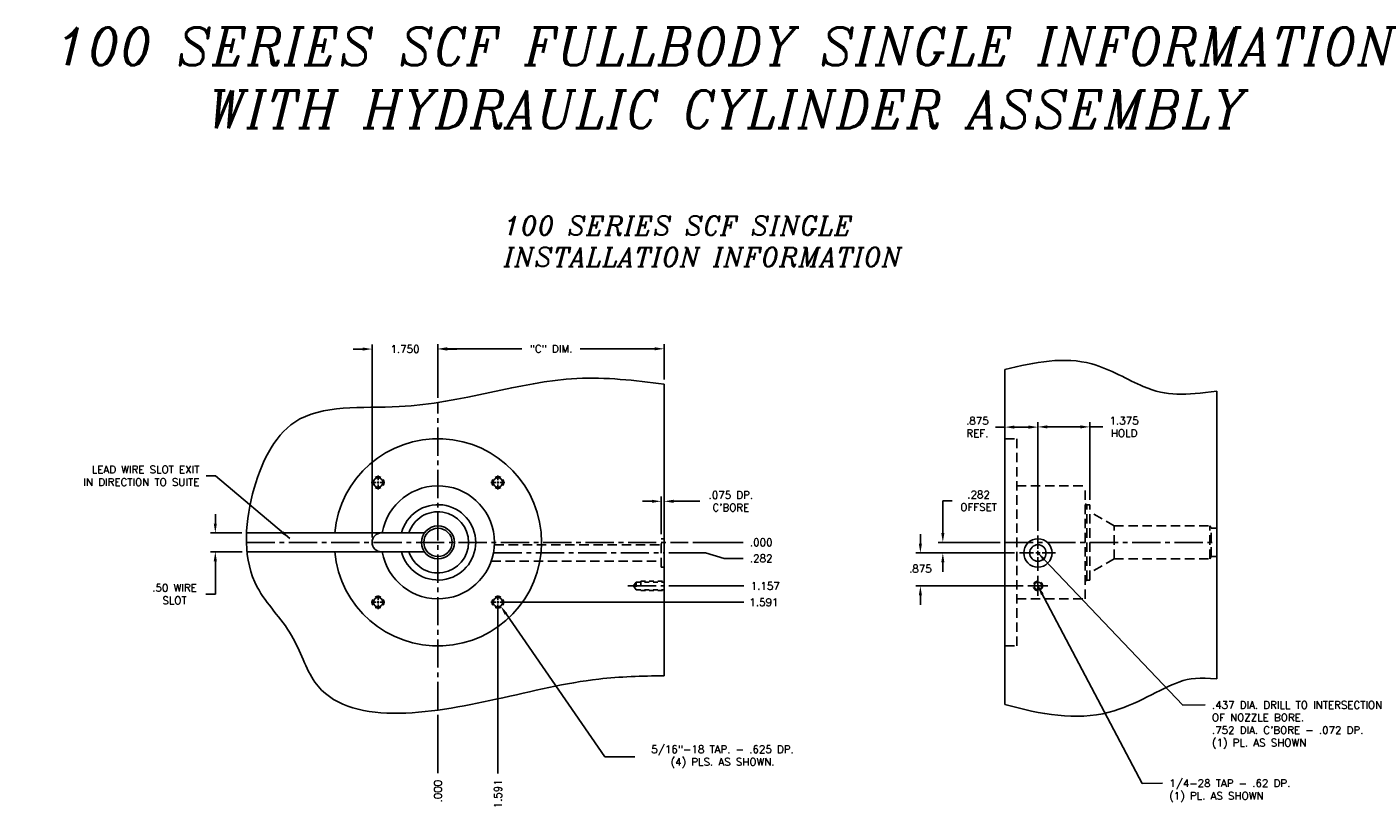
# Model space of a CAD drawing. Extents: x -79 to 56, y -28 to 58.
# Tile 18 of 23: x -34 to 1, y 37 to 58. Entities that reach past the tile are written whole.
import ezdxf

# ---------------------------------------------------------------- set-up
doc = ezdxf.new("R2010")
doc.units = 0
doc.header["$MEASUREMENT"] = 0
for name, pattern in [('CENTER2', [1.125, 0.75, -0.125, 0.125, -0.125]), ('HIDDEN', [0.375, 0.25, -0.125]), ('HIDDEN2', [0.1875, 0.125, -0.0625])]:
    doc.linetypes.add(name, pattern=pattern)
doc.layers.get('DEFPOINTS').update_dxf_attribs({"linetype": 'CONTINUOUS'})
for name, color, linetype in [('BORE_HIDDEN', 1, 'HIDDEN'), ('CP_TAPS_CENTER', 1, 'CENTER2'), ('CP_TAPS_HIDDEN', 1, 'HIDDEN2'), ('CP_TAPS_SOLID', 1, 'CONTINUOUS'), ('DIMENSIONS', 4, 'CONTINUOUS'), ('DSCV_BORE_CENTER', 22, 'CENTER2'), ('DSCV_BORE_SOLID', 1, 'CONTINUOUS'), ('NP_SHAPE_SOLID', 6, 'CONTINUOUS'), ('SCV200_BORE_TAPS_SOLID', 1, 'CONTINUOUS')]:
    doc.layers.add(name, color=color, linetype=linetype)
doc.styles.add('ITALIC', font='italic.shx')
doc.styles.add('ROMANS', font='romans.shx')
doc.dimstyles.new('CATALOG', dxfattribs={"dimscale": 2, "dimtxt": 0.1, "dimasz": 0.125, "dimexe": 0.0625, "dimexo": 0.0625, "dimgap": 0.09, "dimtad": 0, "dimtih": 1, "dimtoh": 1, "dimdec": 3, "dimzin": 4, "dimdsep": 46, "dimtxsty": 'ROMANS', "dimcen": 0, "dimclrd": 256, "dimclre": 256, "dimclrt": 256, "dimadec": 0, "dimazin": 0, "dimtfac": 0.7, "dimtdec": 3, "dimtofl": 0, "dimtmove": 0, "dimatfit": 3, "dimfxl": 1, "dimtolj": 1, "dimtzin": 4, "dimlwd": -1, "dimlwe": -1, "dimarcsym": 0})

# ---------------------------------------------------------------- blocks, each defined once
blk = doc.blocks.new('*D8')
at = {"layer": 'DEFPOINTS', "color": 0}
for p in [(-17.313, 49.218), (-17.313, 48.277), (-23.313, 47.794)]:
    blk.add_point(p, dxfattribs=at)
at = {"layer": 'DIMENSIONS'}
for p, q in [((-23.313, 47.919), (-23.313, 49.343)), ((-17.313, 48.402), (-17.313, 49.343)), ((-23.063, 49.218), (-21.088, 49.218)), ((-17.563, 49.218), (-19.538, 49.218))]:
    blk.add_line(p, q, dxfattribs=at)
for points in [[(-23.063, 49.26), (-23.063, 49.177), (-23.313, 49.218)], [(-17.563, 49.26), (-17.563, 49.177), (-17.313, 49.218)]]:
    blk.add_solid(points, dxfattribs=at)
at = {"layer": 'DIMENSIONS', "insert": (-20.313, 49.218), "char_height": 0.2, "attachment_point": 5, "style": 'ROMANS'}
blk.add_mtext('\\A1;"C" DIM.', dxfattribs=at)
blk = doc.blocks.new('*D9')
at = {"layer": 'DEFPOINTS', "color": 0}
for p in [(-21.722, 42.488), (-21.651, 42.385)]:
    blk.add_point(p, dxfattribs=at)
at = {"layer": 'DIMENSIONS'}
for p, q in [((-18.882, 38.385), (-21.508, 42.18)), ((-18.094, 38.385), (-18.882, 38.385))]:
    blk.add_line(p, q, dxfattribs=at)
blk.add_solid([(-21.474, 42.203), (-21.543, 42.156), (-21.651, 42.385)], dxfattribs=at)
at = {"layer": 'DIMENSIONS', "insert": (-15.762, 38.385), "char_height": 0.2, "attachment_point": 5, "style": 'ROMANS'}
blk.add_mtext('\\A1;5/16"-18 TAP. - .625 DP.\\P(4) PLS. AS SHOWN.', dxfattribs=at)
blk = doc.blocks.new('*D7')
at = {"layer": 'DEFPOINTS', "color": 0}
for p in [(-28.393, 44.329), (-29.22, 43.829), (-28.38, 43.829)]:
    blk.add_point(p, dxfattribs=at)
at = {"layer": 'DIMENSIONS'}
for p, q in [((-29.22, 44.579), (-29.22, 44.829)), ((-28.518, 44.329), (-29.345, 44.329)), ((-28.505, 43.829), (-29.345, 43.829)), ((-29.22, 43.579), (-29.22, 42.705)), ((-29.22, 42.705), (-29.47, 42.705))]:
    blk.add_line(p, q, dxfattribs=at)
for points in [[(-29.262, 44.579), (-29.179, 44.579), (-29.22, 44.329)], [(-29.262, 43.579), (-29.179, 43.579), (-29.22, 43.829)]]:
    blk.add_solid(points, dxfattribs=at)
at = {"layer": 'DIMENSIONS', "insert": (-30.303, 42.705), "char_height": 0.2, "attachment_point": 5, "style": 'ROMANS'}
blk.add_mtext('\\A1;.50 WIRE\\PSLOT', dxfattribs=at)
blk = doc.blocks.new('*D13')
at = {"layer": 'DEFPOINTS', "color": 0}
for p in [(-23.313, 44.079), (-16.678, 44.079), (-15.217, 44.079)]:
    blk.add_point(p, dxfattribs=at)
at = {"layer": 'DIMENSIONS'}
blk.add_line((-16.553, 44.079), (-15.217, 44.079), dxfattribs=at)
at = {"layer": 'DIMENSIONS', "insert": (-14.737, 44.079), "char_height": 0.2, "attachment_point": 5, "style": 'ROMANS'}
blk.add_mtext('\\A1;.000 ', dxfattribs=at)
blk = doc.blocks.new('*D14')
at = {"layer": 'DEFPOINTS', "color": 0}
for p in [(-23.313, 44.079), (-21.722, 42.488), (-15.202, 42.488)]:
    blk.add_point(p, dxfattribs=at)
at = {"layer": 'DIMENSIONS'}
blk.add_line((-21.597, 42.488), (-15.202, 42.488), dxfattribs=at)
at = {"layer": 'DIMENSIONS', "insert": (-14.665, 42.488), "char_height": 0.2, "attachment_point": 5, "style": 'ROMANS'}
blk.add_mtext('\\A1;1.591 ', dxfattribs=at)
blk = doc.blocks.new('*D15')
at = {"layer": 'DEFPOINTS', "color": 0}
for p in [(-23.313, 44.079), (-17.313, 42.922), (-15.195, 42.922)]:
    blk.add_point(p, dxfattribs=at)
at = {"layer": 'DIMENSIONS'}
blk.add_line((-17.188, 42.922), (-15.195, 42.922), dxfattribs=at)
at = {"layer": 'DIMENSIONS', "insert": (-14.629, 42.922), "char_height": 0.2, "attachment_point": 5, "style": 'ROMANS'}
blk.add_mtext('\\A1;1.157 ', dxfattribs=at)
blk = doc.blocks.new('*D16')
at = {"layer": 'DEFPOINTS', "color": 0}
for p in [(-23.313, 44.079), (-17.313, 43.797), (-15.217, 43.654)]:
    blk.add_point(p, dxfattribs=at)
at = {"layer": 'DIMENSIONS'}
for p, q in [((-17.188, 43.797), (-16.217, 43.797)), ((-16.217, 43.797), (-15.717, 43.654)), ((-15.717, 43.654), (-15.217, 43.654))]:
    blk.add_line(p, q, dxfattribs=at)
at = {"layer": 'DIMENSIONS', "insert": (-14.737, 43.654), "char_height": 0.2, "attachment_point": 5, "style": 'ROMANS'}
blk.add_mtext('\\A1;.282 ', dxfattribs=at)
blk = doc.blocks.new('*D17')
at = {"layer": 'DEFPOINTS', "color": 0}
for p in [(-23.313, 44.079), (-23.313, 39.627), (-23.313, 37.953)]:
    blk.add_point(p, dxfattribs=at)
at = {"layer": 'DIMENSIONS'}
blk.add_line((-23.313, 39.502), (-23.313, 37.953), dxfattribs=at)
at = {"layer": 'DIMENSIONS', "insert": (-23.313, 37.473), "char_height": 0.2, "attachment_point": 5, "rotation": 90, "style": 'ROMANS'}
blk.add_mtext('\\A1;.000 ', dxfattribs=at)
blk = doc.blocks.new('*D18')
at = {"layer": 'DEFPOINTS', "color": 0}
for p in [(-23.313, 44.079), (-21.722, 42.488), (-21.722, 37.939)]:
    blk.add_point(p, dxfattribs=at)
at = {"layer": 'DIMENSIONS'}
blk.add_line((-21.722, 42.363), (-21.722, 37.939), dxfattribs=at)
at = {"layer": 'DIMENSIONS', "insert": (-21.722, 37.402), "char_height": 0.2, "attachment_point": 5, "rotation": 90, "style": 'ROMANS'}
blk.add_mtext('\\A1;1.591 ', dxfattribs=at)
blk = doc.blocks.new('*D19')
at = {"layer": 'DEFPOINTS', "color": 0}
for p in [(-23.313, 49.211), (-23.313, 47.794), (-25.063, 44.079)]:
    blk.add_point(p, dxfattribs=at)
at = {"layer": 'DIMENSIONS'}
for p, q in [((-25.063, 44.204), (-25.063, 49.336)), ((-23.313, 47.919), (-23.313, 49.336)), ((-25.313, 49.211), (-25.563, 49.211)), ((-23.063, 49.211), (-22.813, 49.211))]:
    blk.add_line(p, q, dxfattribs=at)
for points in [[(-25.313, 49.252), (-25.313, 49.169), (-25.063, 49.211)], [(-23.063, 49.252), (-23.063, 49.169), (-23.313, 49.211)]]:
    blk.add_solid(points, dxfattribs=at)
at = {"layer": 'DIMENSIONS', "insert": (-24.188, 49.211), "char_height": 0.2, "attachment_point": 5, "style": 'ROMANS'}
blk.add_mtext('\\A1;1.750 ', dxfattribs=at)
blk = doc.blocks.new('*D20')
at = {"layer": 'DEFPOINTS', "color": 0}
for p in [(-17.388, 45.169), (-17.388, 44.173), (-17.313, 44.173)]:
    blk.add_point(p, dxfattribs=at)
at = {"layer": 'DIMENSIONS'}
for p, q in [((-17.638, 45.169), (-17.888, 45.169)), ((-17.388, 44.298), (-17.388, 45.294)), ((-17.313, 44.298), (-17.313, 45.294)), ((-17.063, 45.169), (-16.364, 45.169))]:
    blk.add_line(p, q, dxfattribs=at)
for points in [[(-17.638, 45.21), (-17.638, 45.127), (-17.388, 45.169)], [(-17.063, 45.21), (-17.063, 45.127), (-17.313, 45.169)]]:
    blk.add_solid(points, dxfattribs=at)
at = {"layer": 'DIMENSIONS', "insert": (-15.542, 45.169), "char_height": 0.2, "attachment_point": 5, "style": 'ROMANS'}
blk.add_mtext("\\A1;.075 DP.\\PC'BORE", dxfattribs=at)
blk = doc.blocks.new('*D21')
at = {"layer": 'DEFPOINTS', "color": 0}
for p in [(-7.396, 47.144), (-6.021, 45.079), (-7.396, 44.264)]:
    blk.add_point(p, dxfattribs=at)
at = {"layer": 'DIMENSIONS'}
for p, q in [((-7.396, 44.389), (-7.396, 47.269)), ((-7.146, 47.144), (-6.271, 47.144)), ((-6.021, 45.204), (-6.021, 47.269)), ((-6.021, 47.144), (-5.674, 47.144))]:
    blk.add_line(p, q, dxfattribs=at)
for points in [[(-7.146, 47.186), (-7.146, 47.103), (-7.396, 47.144)], [(-6.271, 47.186), (-6.271, 47.103), (-6.021, 47.144)]]:
    blk.add_solid(points, dxfattribs=at)
at = {"layer": 'DIMENSIONS', "insert": (-5.109, 47.144), "char_height": 0.2, "attachment_point": 5, "style": 'ROMANS'}
blk.add_mtext('\\A1;1.375 \\PHOLD', dxfattribs=at)
blk = doc.blocks.new('*D22')
at = {"layer": 'DEFPOINTS', "color": 0}
for p in [(-8.271, 44.079), (-9.918, 43.797), (-7.888, 43.797)]:
    blk.add_point(p, dxfattribs=at)
at = {"layer": 'DIMENSIONS'}
for p, q in [((-9.918, 44.329), (-9.918, 45.181)), ((-9.918, 45.181), (-9.668, 45.181)), ((-8.396, 44.079), (-10.043, 44.079)), ((-8.013, 43.797), (-10.043, 43.797)), ((-9.918, 43.547), (-9.918, 43.297))]:
    blk.add_line(p, q, dxfattribs=at)
for points in [[(-9.96, 44.329), (-9.877, 44.329), (-9.918, 44.079)], [(-9.96, 43.547), (-9.877, 43.547), (-9.918, 43.797)]]:
    blk.add_solid(points, dxfattribs=at)
at = {"layer": 'DIMENSIONS', "insert": (-8.969, 45.181), "char_height": 0.2, "attachment_point": 5, "style": 'ROMANS'}
blk.add_mtext('\\A1;.282 \\POFFSET', dxfattribs=at)
blk = doc.blocks.new('*D23')
at = {"layer": 'DEFPOINTS', "color": 0}
for p in [(-7.888, 43.797), (-10.514, 42.922), (-7.662, 42.922)]:
    blk.add_point(p, dxfattribs=at)
at = {"layer": 'DIMENSIONS'}
for p, q in [((-10.514, 44.047), (-10.514, 44.297)), ((-8.013, 43.797), (-10.639, 43.797)), ((-7.787, 42.922), (-10.639, 42.922)), ((-10.514, 42.672), (-10.514, 42.422))]:
    blk.add_line(p, q, dxfattribs=at)
for points in [[(-10.555, 44.047), (-10.472, 44.047), (-10.514, 43.797)], [(-10.555, 42.672), (-10.472, 42.672), (-10.514, 42.922)]]:
    blk.add_solid(points, dxfattribs=at)
at = {"layer": 'DIMENSIONS', "insert": (-10.514, 43.378), "char_height": 0.2, "attachment_point": 5, "style": 'ROMANS'}
blk.add_mtext('\\A1;.875 ', dxfattribs=at)
blk = doc.blocks.new('*D53')
at = {"layer": 'DEFPOINTS', "color": 0}
for p in [(-8.271, 47.139), (-8.271, 46.829), (-7.396, 44.264)]:
    blk.add_point(p, dxfattribs=at)
at = {"layer": 'DIMENSIONS'}
for p, q in [((-8.271, 46.954), (-8.271, 47.264)), ((-7.396, 44.389), (-7.396, 47.264)), ((-8.271, 47.139), (-8.521, 47.139)), ((-7.646, 47.139), (-8.021, 47.139))]:
    blk.add_line(p, q, dxfattribs=at)
for points in [[(-8.021, 47.18), (-8.021, 47.097), (-8.271, 47.139)], [(-7.646, 47.18), (-7.646, 47.097), (-7.396, 47.139)]]:
    blk.add_solid(points, dxfattribs=at)
at = {"layer": 'DIMENSIONS', "insert": (-9.001, 47.139), "char_height": 0.2, "attachment_point": 5, "style": 'ROMANS'}
blk.add_mtext('\\A1;.875 \\PREF.', dxfattribs=at)

msp = doc.modelspace()

# ---------------------------------------------------------------- linework, layer by layer
at = {"layer": 'BORE_HIDDEN'}
for p, q in [((-8.2707, 46.8289), (-7.9577, 46.8289)), ((-7.9577, 41.3289), (-7.9577, 46.8289)), ((-7.9577, 45.5789), (-6.1457, 45.5789)), ((-6.1457, 42.5789), (-6.1457, 45.5789)), ((-6.1007, 45.0794), (-6.1457, 45.1054)), ((-6.1007, 45.0794), (-6.0207, 45.0794)), ((-6.1007, 43.0784), (-6.1007, 45.0794)), ((-6.0207, 43.0784), (-6.0207, 45.0794)), ((-5.3707, 44.5164), (-6.0207, 44.8917)), ((-5.3707, 44.5164), (-2.8316, 44.5164)), ((-5.3707, 43.6414), (-5.3707, 44.5164)), ((-2.8316, 43.6414), (-2.8316, 44.5164)), ((-2.7957, 44.4542), (-2.8316, 44.5164)), ((-2.7957, 44.4542), (-2.6457, 44.4542)), ((-2.7957, 43.7037), (-2.7957, 44.4542)), ((-21.8142, 44.0154), (-17.3879, 44.0154)), ((-17.3879, 43.4209), (-17.3879, 44.1729)), ((-17.3879, 44.1729), (-17.3129, 44.1729)), ((-21.8989, 43.5784), (-17.3879, 43.5784)), ((-5.3707, 43.6414), (-6.0207, 43.2661)), ((-5.3707, 43.6414), (-2.8316, 43.6414)), ((-2.7957, 43.7037), (-2.8316, 43.6414)), ((-2.7957, 43.7037), (-2.6457, 43.7037)), ((-17.3879, 43.4209), (-17.3129, 43.4209)), ((-6.1007, 43.0784), (-6.1457, 43.0524)), ((-6.1007, 43.0784), (-6.0207, 43.0784)), ((-7.9577, 42.5789), (-6.1457, 42.5789)), ((-8.2707, 41.3289), (-7.9577, 41.3289))]:
    msp.add_line(p, q, dxfattribs=at)
at = {"layer": 'CP_TAPS_CENTER'}
for p, q in [((-18.2766, 42.9219), (-17.3129, 42.9219)), ((-7.3957, 42.9219), (-7.6617, 42.9219)), ((-7.3957, 42.9219), (-7.3957, 43.1879)), ((-7.3957, 42.9219), (-7.3957, 42.6559)), ((-7.3957, 42.9219), (-7.1297, 42.9219))]:
    msp.add_line(p, q, dxfattribs=at)
at = {"layer": 'CP_TAPS_HIDDEN'}
for p, q in [((-18.0579, 43.0239), (-18.1259, 42.9219)), ((-18.1259, 42.9219), (-18.0579, 42.8199)), ((-18.0579, 43.0239), (-17.3129, 43.0239)), ((-18.0579, 43.0239), (-18.0579, 42.8199)), ((-17.9329, 43.0469), (-17.3129, 43.0469)), ((-17.9329, 43.0469), (-17.9329, 42.7969)), ((-18.0579, 42.8199), (-17.3129, 42.8199)), ((-17.9329, 42.7969), (-17.3129, 42.7969))]:
    msp.add_line(p, q, dxfattribs=at)
msp.add_circle((-7.3957, 42.9219), 0.125, dxfattribs=at)
at = {"layer": 'CP_TAPS_SOLID'}
msp.add_circle((-7.3957, 42.9219), 0.102, dxfattribs=at)
at = {"layer": 'DSCV_BORE_CENTER'}
for p, q in [((-23.3129, 39.6273), (-23.3129, 47.7936)), ((-28.395, 44.0789), (-16.6776, 44.0789)), ((-8.2707, 44.0789), (-2.6457, 44.0789)), ((-21.8396, 43.7969), (-17.3129, 43.7969))]:
    msp.add_line(p, q, dxfattribs=at)
at = {"layer": 'DSCV_BORE_SOLID'}
for p, q in [((-28.3928, 44.3289), (-23.6719, 44.3289)), ((-7.3957, 43.9109), (-7.3957, 44.2639)), ((-28.3796, 43.8289), (-23.6719, 43.8289)), ((-7.5097, 43.7969), (-7.8884, 43.7969)), ((-7.3387, 43.7969), (-7.4527, 43.7969)), ((-7.3957, 43.8539), (-7.3957, 43.7399)), ((-7.3957, 43.6823), (-7.3957, 43.322)), ((-7.2817, 43.7969), (-6.9265, 43.7969))]:
    msp.add_line(p, q, dxfattribs=at)
for centre, radius in [((-23.3129, 44.0789), 0.4375), ((-23.3129, 44.0789), 0.3752), ((-7.3957, 43.7969), 0.376), ((-7.3957, 43.7969), 0.2185)]:
    msp.add_circle(centre, radius, dxfattribs=at)
for centre, radius, start, end in [((-23.3129, 44.0789), 2.75, 185.21591, 174.78409), ((-23.3129, 44.0789), 1.5, 189.59407, 170.40593), ((-23.3129, 44.0789), 1.0005, 194.47012, 165.52988), ((-23.3129, 44.0789), 0.8125, 197.92021, 162.07979), ((-24.8129, 44.0789), 0.25, 90, 270)]:
    msp.add_arc(centre, radius, start, end, dxfattribs=at)
at = {"layer": 'NP_SHAPE_SOLID'}
for p, q in [((-8.2707, 48.6676), (-8.2707, 39.7764)), ((-17.3129, 40.535), (-17.3129, 48.2766)), ((-2.6457, 40.4589), (-2.6457, 48.0901))]:
    msp.add_line(p, q, dxfattribs=at)
for points, knots in [([(-8.2707, 48.6676), (-7.479, 48.8676), (-6.1631, 49.1164), (-4.2524, 47.9164), (-3.5048, 47.99), (-2.6457, 48.0901)], [0.408585, 0.408585, 0.408585, 0.408585, 2.7344558, 4.3147383, 6.8244536, 6.8244536, 6.8244536, 6.8244536]), ([(-17.3129, 48.2766), (-18.0925, 48.3845), (-20.4597, 48.6331), (-23.5211, 47.431), (-27.2317, 47.8449), (-28.4293, 45.2987), (-28.5029, 43.0256), (-27.1123, 41.7442), (-26.3527, 39.042), (-22.2308, 39.7544), (-19.4123, 40.4845), (-17.9024, 40.5318), (-17.3129, 40.535)], [0.6627253, 0.6627253, 0.6627253, 0.6627253, 2.9893644, 7.7645372, 10.5673684, 12.7728509, 15.2563215, 16.828227, 18.2150379, 23.0361226, 25.8193025, 27.5671629, 27.5671629, 27.5671629, 27.5671629]), ([(-8.2707, 39.7764), (-7.3236, 39.5148), (-5.6401, 39.1983), (-3.7119, 40.4764), (-3.1239, 40.4833), (-2.6457, 40.4589)], [0.7492918, 0.7492918, 0.7492918, 0.7492918, 3.5507136, 5.7909235, 7.2049622, 7.2049622, 7.2049622, 7.2049622])]:
    msp.add_open_spline(points, degree=3, knots=knots, dxfattribs=at)
at = {"layer": 'SCV200_BORE_TAPS_SOLID'}
for p, q in [((-24.9039, 45.7262), (-24.9039, 45.8543)), ((-21.7219, 45.7262), (-21.7219, 45.8543)), ((-24.9601, 45.6699), (-25.0883, 45.6699)), ((-24.8758, 45.6699), (-24.932, 45.6699)), ((-24.9039, 45.698), (-24.9039, 45.6418)), ((-24.9039, 45.6137), (-24.9039, 45.4855)), ((-24.8476, 45.6699), (-24.7195, 45.6699)), ((-21.7781, 45.6699), (-21.9063, 45.6699)), ((-21.75, 45.6699), (-21.6938, 45.6699)), ((-21.7219, 45.698), (-21.7219, 45.6418)), ((-21.7219, 45.6137), (-21.7219, 45.4855)), ((-21.6656, 45.6699), (-21.5375, 45.6699)), ((-24.9039, 42.5442), (-24.9039, 42.6723)), ((-24.9039, 42.4598), (-24.9039, 42.516)), ((-21.7219, 42.5442), (-21.7219, 42.6723)), ((-21.7219, 42.4598), (-21.7219, 42.516)), ((-24.9601, 42.4879), (-25.0883, 42.4879)), ((-24.8758, 42.4879), (-24.932, 42.4879)), ((-24.9039, 42.4317), (-24.9039, 42.3035)), ((-24.8476, 42.4879), (-24.7195, 42.4879)), ((-21.7781, 42.4879), (-21.9063, 42.4879)), ((-21.75, 42.4879), (-21.6938, 42.4879)), ((-21.7219, 42.4317), (-21.7219, 42.3035)), ((-21.6656, 42.4879), (-21.5375, 42.4879))]:
    msp.add_line(p, q, dxfattribs=at)
for centre in [(-24.9039, 45.6699), (-21.7219, 45.6699), (-24.9039, 42.4879), (-21.7219, 42.4879)]:
    msp.add_circle(centre, 0.125, dxfattribs=at)
for centre, start, end in [((-24.9039, 45.6699), 149.99993, 209.99992), ((-24.9039, 45.6699), 60.00001, 119.99999), ((-24.9039, 45.6699), 330, 30), ((-21.7219, 45.6699), 150, 210), ((-21.7219, 45.6699), 60.00001, 119.99999), ((-21.7219, 45.6699), 330.00008, 30.00007), ((-24.9039, 45.6699), 240, 300), ((-21.7219, 45.6699), 240, 300), ((-24.9039, 42.4879), 150.00008, 210.00007), ((-24.9039, 42.4879), 60, 120), ((-24.9039, 42.4879), 330, 30), ((-21.7219, 42.4879), 150, 210), ((-21.7219, 42.4879), 60, 120), ((-21.7219, 42.4879), 329.99993, 29.99992), ((-24.9039, 42.4879), 240.00001, 299.99999), ((-21.7219, 42.4879), 240.00001, 299.99999)]:
    msp.add_arc(centre, 0.1562, start, end, dxfattribs=at)

# ---------------------------------------------------------------- texts
at = {"layer": 'DIMENSIONS', "style": 'ITALIC'}
for s, insert, char_height, width, attachment_point in [('100 SERIES SCF FULLBODY SINGLE INFORMATION\\PWITH HYDRAULIC CYLINDER ASSEMBLY', (-14.7077, 57.7462), 1, 48.2857, 2), ('100 SERIES SCF SINGLE\\PINSTALLATION INFORMATION', (-21.565, 52.7381), 0.5, 35.1429, 1)]:
    msp.add_mtext(s, dxfattribs=dict(at, insert=insert, char_height=char_height, width=width, attachment_point=attachment_point))
at = {"layer": 'DIMENSIONS', "char_height": 0.2, "style": 'ROMANS'}
for s, insert, attachment_point in [('LEAD WIRE SLOT EXIT\\PIN DIRECTION TO SUITE', (-29.644, 45.8452), 6), (".437 DIA. DRILL TO INTERSECTION\\POF NOZZLE BORE.\\P.752 DIA. C'BORE - .072 DP.\\P(1) PL. AS SHOWN", (-2.7782, 39.861), 1), ('1/4-28 TAP - .62 DP.\\P(1) PL. AS SHOWN', (-3.9117, 37.7841), 1)]:
    msp.add_mtext(s, dxfattribs=dict(at, insert=insert, attachment_point=attachment_point))

# ---------------------------------------------------------------- dimensions: what is measured, and where the dimension line sits
at = {"layer": 'DIMENSIONS'}
dim = msp.add_linear_dim(base=(-23.3129, 49.2106), p1=(-25.0629, 44.0789), p2=(-23.3129, 47.7936), dimstyle='CATALOG', override={"dimpost": ' '}, dxfattribs=at)
dim.commit()
dim.dimension.update_dxf_attribs({"geometry": '*D19', "text_midpoint": (-24.1879, 49.2106)})
for base, p1, p2, text, picture, middle in [((-17.3129, 49.2185), (-23.3129, 47.7936), (-17.3129, 48.2766), '"C" DIM.', '*D8', (-20.3129, 49.2185)), ((-8.2707, 47.1386), (-7.3957, 44.2639), (-8.2707, 46.8289), '<>\\PREF.', '*D53', (-9.0007, 47.1386))]:
    dim = msp.add_linear_dim(base=base, p1=p1, p2=p2, text=text, dimstyle='CATALOG', override={"dimpost": ' '}, dxfattribs=at)
    dim.commit()
    dim.dimension.update_dxf_attribs({"geometry": picture, "text_midpoint": middle})
for base, p1, p2, text, picture, middle in [((-7.3957, 47.1443), (-6.0207, 45.0794), (-7.3957, 44.2639), '<>\\PHOLD', '*D21', (-5.1085, 47.1443)), ((-17.3879, 45.1688), (-17.3129, 44.1729), (-17.3879, 44.1729), "<>DP.\\PC'BORE", '*D20', (-15.5416, 45.1688))]:
    dim = msp.add_linear_dim(base=base, p1=p1, p2=p2, text=text, dimstyle='CATALOG', override={"dimpost": ' '}, dxfattribs=at)
    dim.commit()
    dim.dimension.update_dxf_attribs({"geometry": picture, "text_midpoint": middle, "dimtype": 160})
for base, p1, p2, text, override, picture, middle in [((-9.9182, 43.7969), (-8.2707, 44.0789), (-7.8884, 43.7969), '<>\\POFFSET', {"dimpost": ' '}, '*D22', (-8.9692, 45.1812)), ((-29.2203, 43.8289), (-28.3928, 44.3289), (-28.3796, 43.8289), '<>WIRE\\PSLOT', {"dimdec": 2, "dimpost": ' '}, '*D7', (-30.3027, 42.7052))]:
    dim = msp.add_linear_dim(base=base, p1=p1, p2=p2, angle=90, text=text, dimstyle='CATALOG', override=override, dxfattribs=at)
    dim.commit()
    dim.dimension.update_dxf_attribs({"geometry": picture, "text_midpoint": middle, "dimtype": 160})
dim = msp.add_linear_dim(base=(-10.5138, 42.9219), p1=(-7.8884, 43.7969), p2=(-7.6617, 42.9219), angle=90, dimstyle='CATALOG', override={"dimpost": ' '}, dxfattribs=at)
dim.commit()
dim.dimension.update_dxf_attribs({"geometry": '*D23', "text_midpoint": (-10.5138, 43.3783), "dimtype": 160})
for feature_location, offset, dtype, origin, picture, middle in [((-23.3128903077, 39.6273069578), (0, -1.6741392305), 1, (-23.3128903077, 44.0789205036), '*D17', (-23.3128903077, 37.4731677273)), ((-16.6775625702, 44.0789205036), (1.4609607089, 0), 0, (-23.3128903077, 44.0789205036), '*D13', (-14.7366018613, 44.0789205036)), ((-21.7219, 42.4879), (6.5196, 0), 0, (-23.3129, 44.0789), '*D14', (-14.6652, 42.4879)), ((-17.3129, 42.9219), (2.1177, 0), 0, (-23.3129, 44.0789), '*D15', (-14.6295, 42.9219)), ((-17.3129, 43.7969), (2.0963, -0.1431), 0, (-23.3129, 44.0789), '*D16', (-14.7366, 43.6538)), ((-21.7219, 42.4879), (0, -4.549), 1, (-23.3129, 44.0789), '*D18', (-21.7219, 37.4017))]:
    dim = msp.add_ordinate_dim(feature_location=feature_location, offset=offset, dtype=dtype, origin=origin, dimstyle='CATALOG', override={"dimpost": ' '}, dxfattribs=at)
    dim.commit()
    dim.dimension.update_dxf_attribs({"geometry": picture, "text_midpoint": middle})
dim = msp.add_radius_dim(center=(-21.7219, 42.4879), mpoint=(-21.6508, 42.3851), text='5/16"-18 TAP. - .625 DP.\\P(4) PLS. AS SHOWN.', dimstyle='CATALOG', override={"dimpost": ' '}, dxfattribs=at)
dim.commit()
dim.dimension.update_dxf_attribs({"geometry": '*D9', "text_midpoint": (-15.7618, 38.3848), "dimtype": 164})

# ---------------------------------------------------------------- leaders
at = {"layer": 'DIMENSIONS', "annotation_type": 0, "has_hookline": 1, "hookline_direction": 1, "text_width": 3.5048}
msp.add_leader([(-27.2435, 44.1806), (-29.214, 45.8452), (-29.464, 45.8452)], dimstyle='CATALOG', dxfattribs=at)
at = {"layer": 'DIMENSIONS', "annotation_type": 0, "has_hookline": 1, "hookline_direction": 1}
for points, text_width in [([(-7.3957, 43.7969), (-3.5507, 39.758), (-2.9582, 39.761)], 5.1333), ([(-7.3957, 42.9219), (-4.6276, 37.6799), (-4.0917, 37.6841)], 3.6667)]:
    msp.add_leader(points, dimstyle='CATALOG', override={"dimgap": 0.09, "dimtad": 0}, dxfattribs=dict(at, text_width=text_width))

doc.saveas('drawing.dxf')
